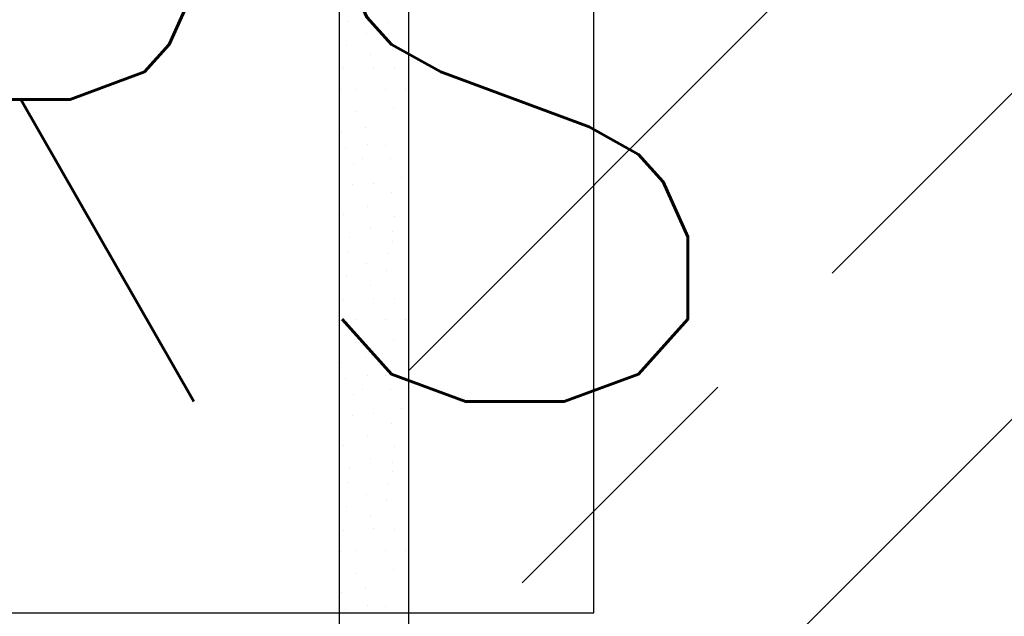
# Model space of a CAD drawing. Header units: millimetres. Extents: x -4577 to 1032787, y -66234 to 201209.
# Tile 165 of 256: x 4888 to 5101, y -9139 to -9010. Entities that reach past the tile are written whole.
import ezdxf

# ---------------------------------------------------------------- set-up
doc = ezdxf.new("R2010")
doc.units = ezdxf.units.MM
doc.linetypes.add('510_5_2OG_ELT_1004$0$11-07-22_DS_2OG$0$AUSGEZOGEN', pattern=[0])
for name, color, linetype in [('510_5_2OG_ELT_1004$0$11-07-22_DS_2OG$0$Nichttragende_Bauteile', 8, '510_5_2OG_ELT_1004$0$11-07-22_DS_2OG$0$AUSGEZOGEN'), ('510_5_2OG_ELT_1004$0$11-07-22_DS_2OG$0$STANDARD', 8, '510_5_2OG_ELT_1004$0$11-07-22_DS_2OG$0$AUSGEZOGEN'), ('510_5_2OG_ELT_1004$0$11-07-22_DS_2OG$0$Tragende_Bauteile', 8, '510_5_2OG_ELT_1004$0$11-07-22_DS_2OG$0$AUSGEZOGEN')]:
    doc.layers.add(name, color=color, linetype=linetype)
doc.styles.add('510_5_2OG_ELT_1004$0$Standard', font='simplex.shx')

# ---------------------------------------------------------------- blocks, each defined once
blk = doc.blocks.new('510_5_2OG_ELT_1004$0$11-07-22_DS_2OG$0$MUSTER_0')
at = {"layer": '510_5_2OG_ELT_1004$0$11-07-22_DS_2OG$0$Nichttragende_Bauteile', "color": 7, "linetype": '510_5_2OG_ELT_1004$0$11-07-22_DS_2OG$0$AUSGEZOGEN', "lineweight": 18}
for p, q in [((3.0631, 57.88185), (3.0631, 57.88185)), ((3.07155, 57.88155), (3.07155, 57.88155)), ((3.06695, 57.87935), (3.06695, 57.87935)), ((3.0713, 57.8779), (3.0713, 57.8779)), ((3.06255, 57.87665), (3.06255, 57.87665)), ((3.06785, 57.8747), (3.06785, 57.8747)), ((3.06205, 57.87155), (3.06205, 57.87155)), ((3.06835, 57.87185), (3.06835, 57.87185)), ((3.07295, 57.8717), (3.07295, 57.8717)), ((3.06465, 57.8672), (3.06465, 57.8672)), ((3.07115, 57.8672), (3.07115, 57.8672)), ((3.0755, 57.8672), (3.0755, 57.8672)), ((3.0614, 57.867), (3.0614, 57.867)), ((3.07275, 57.863), (3.07275, 57.863)), ((3.06465, 57.86225), (3.06465, 57.86225)), ((3.0668, 57.85895), (3.0668, 57.85895)), ((3.0616, 57.85795), (3.0616, 57.85795)), ((3.0623, 57.85445), (3.0623, 57.85445)), ((3.0671, 57.8552), (3.0671, 57.8552)), ((3.071, 57.85505), (3.071, 57.85505)), ((3.06615, 57.85215), (3.06615, 57.85215)), ((3.0722, 57.85215), (3.0722, 57.85215)), ((3.06405, 57.85105), (3.06405, 57.85105)), ((3.07455, 57.84795), (3.07455, 57.84795)), ((3.0638, 57.84645), (3.0638, 57.84645)), ((3.0684, 57.8468), (3.0684, 57.8468)), ((3.0723, 57.8447), (3.0723, 57.8447)), ((3.06725, 57.8418), (3.06725, 57.8418)), ((3.0619, 57.83995), (3.0619, 57.83995)), ((3.073, 57.8396), (3.073, 57.8396)), ((3.06325, 57.8351), (3.06325, 57.8351)), ((3.0679, 57.837), (3.0679, 57.837)), ((3.0725, 57.8363), (3.0725, 57.8363)), ((3.0725, 57.8342), (3.0725, 57.8342)), ((3.0631, 57.83185), (3.0631, 57.83185)), ((3.07155, 57.83155), (3.07155, 57.83155)), ((3.06695, 57.82935), (3.06695, 57.82935)), ((3.06255, 57.82665), (3.06255, 57.82665)), ((3.0713, 57.8279), (3.0713, 57.8279)), ((3.06785, 57.8247), (3.06785, 57.8247)), ((3.06205, 57.82155), (3.06205, 57.82155)), ((3.06835, 57.82185), (3.06835, 57.82185)), ((3.07295, 57.8217), (3.07295, 57.8217)), ((3.0614, 57.817), (3.0614, 57.817)), ((3.06465, 57.8172), (3.06465, 57.8172)), ((3.07115, 57.8172), (3.07115, 57.8172)), ((3.0755, 57.8172), (3.0755, 57.8172)), ((3.06465, 57.81225), (3.06465, 57.81225)), ((3.07275, 57.813), (3.07275, 57.813)), ((3.0616, 57.80795), (3.0616, 57.80795)), ((3.0668, 57.80895), (3.0668, 57.80895)), ((3.0671, 57.8052), (3.0671, 57.8052)), ((3.0623, 57.80445), (3.0623, 57.80445)), ((3.071, 57.80505), (3.071, 57.80505)), ((3.06405, 57.80105), (3.06405, 57.80105)), ((3.06615, 57.80215), (3.06615, 57.80215)), ((3.0722, 57.80215), (3.0722, 57.80215)), ((3.0684, 57.7968), (3.0684, 57.7968)), ((3.07455, 57.79795), (3.07455, 57.79795)), ((3.0638, 57.79645), (3.0638, 57.79645)), ((3.0723, 57.7947), (3.0723, 57.7947)), ((3.06725, 57.7918), (3.06725, 57.7918)), ((3.0619, 57.78995), (3.0619, 57.78995)), ((3.073, 57.7896), (3.073, 57.7896)), ((3.0679, 57.787), (3.0679, 57.787)), ((3.0725, 57.7863), (3.0725, 57.7863)), ((3.06325, 57.7851), (3.06325, 57.7851)), ((3.0725, 57.7842), (3.0725, 57.7842)), ((3.0631, 57.78185), (3.0631, 57.78185)), ((3.07155, 57.78155), (3.07155, 57.78155)), ((3.06695, 57.77935), (3.06695, 57.77935)), ((3.0713, 57.7779), (3.0713, 57.7779)), ((3.06255, 57.77665), (3.06255, 57.77665)), ((3.06785, 57.7747), (3.06785, 57.7747)), ((3.06205, 57.77155), (3.06205, 57.77155)), ((3.06835, 57.77185), (3.06835, 57.77185)), ((3.07295, 57.7717), (3.07295, 57.7717)), ((3.0614, 57.767), (3.0614, 57.767)), ((3.06465, 57.7672), (3.06465, 57.7672)), ((3.07115, 57.7672), (3.07115, 57.7672)), ((3.0755, 57.7672), (3.0755, 57.7672)), ((3.07275, 57.763), (3.07275, 57.763)), ((3.06465, 57.76225), (3.06465, 57.76225)), ((3.0668, 57.75895), (3.0668, 57.75895)), ((3.0616, 57.75795), (3.0616, 57.75795)), ((3.0623, 57.75445), (3.0623, 57.75445)), ((3.0671, 57.7552), (3.0671, 57.7552)), ((3.071, 57.75505), (3.071, 57.75505))]:
    blk.add_line(p, q, dxfattribs=at)
blk = doc.blocks.new('510_5_2OG_ELT_1004')
at = {"layer": '510_5_2OG_ELT_1004$0$11-07-22_DS_2OG$0$Tragende_Bauteile', "linetype": 'Continuous'}
h = blk.add_hatch(dxfattribs=at)
h.set_pattern_fill('SCHRAFFUR_16', color=256, scale=1000, style=0, pattern_type=2)
h.set_pattern_definition([(45, (1895.8, -66891.69), (-70.71068, 70.71068), []), (45, (1860.44, -66856.34), (-70.71068, 70.71068), [60, -35])])
h.paths.add_polyline_path([(5271.83, -9684.06), (5271.83, -8884.06), (4971.83, -8884.06), (4971.83, -9684.06)], flags=0)
at = {"layer": '510_5_2OG_ELT_1004$0$11-07-22_DS_2OG$0$Nichttragende_Bauteile', "linetype": '510_5_2OG_ELT_1004$0$11-07-22_DS_2OG$0$AUSGEZOGEN'}
blk.add_line((4956.83, -8884.06), (4956.83, -9369.06), dxfattribs=at)
at = {"layer": '510_5_2OG_ELT_1004$0$11-07-22_DS_2OG$0$STANDARD', "linetype": '510_5_2OG_ELT_1004$0$11-07-22_DS_2OG$0$AUSGEZOGEN'}
for p, q in [((5012.04, -9138.05), (5012.04, -8929.72)), ((4368.73, -9138.05), (5012.04, -9138.05))]:
    blk.add_line(p, q, dxfattribs=at)
at = {"layer": '510_5_2OG_ELT_1004$0$11-07-22_DS_2OG$0$Tragende_Bauteile', "linetype": '510_5_2OG_ELT_1004$0$11-07-22_DS_2OG$0$AUSGEZOGEN'}
blk.add_line((4971.83, -8884.06), (4971.83, -9384.06), dxfattribs=at)
at = {"layer": '510_5_2OG_ELT_1004$0$11-07-22_DS_2OG$0$Nichttragende_Bauteile', "linetype": '510_5_2OG_ELT_1004$0$11-07-22_DS_2OG$0$AUSGEZOGEN', "xscale": 1000, "yscale": 1000, "zscale": 1000}
blk.add_blockref('510_5_2OG_ELT_1004$0$11-07-22_DS_2OG$0$MUSTER_0', (1895.8, -66891.69), dxfattribs=at)
at = {"layer": '510_5_2OG_ELT_1004$0$11-07-22_DS_2OG$0$STANDARD', "linetype": '510_5_2OG_ELT_1004$0$11-07-22_DS_2OG$0$AUSGEZOGEN', "style": '510_5_2OG_ELT_1004$0$Standard'}
blk.add_text('T30-RS', height=125, dxfattribs=at).set_placement((4389.57, -9092.22))

msp = doc.modelspace()

# ---------------------------------------------------------------- block references
msp.add_blockref('510_5_2OG_ELT_1004', (0, -0.05))

doc.saveas('drawing.dxf')
